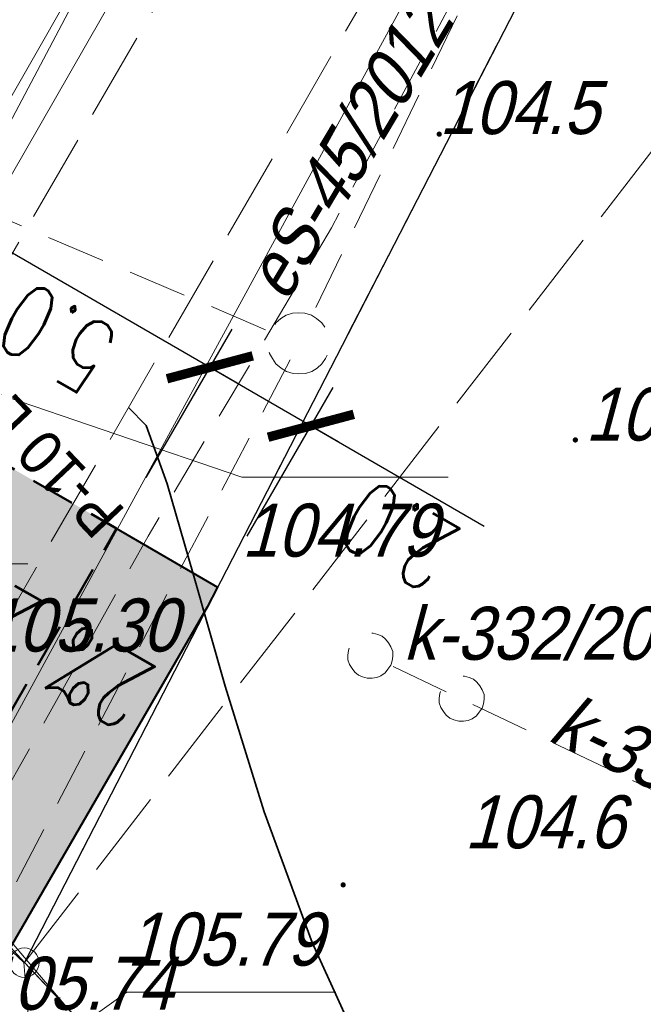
# Model space of a CAD drawing. Extents: x 6530721 to 6531385, y 5978377 to 5979143.
# Tile 45 of 146: x 6531081 to 6531091, y 5978651 to 5978668. Entities that reach past the tile are written whole.
import ezdxf

# ---------------------------------------------------------------- set-up
doc = ezdxf.new("R2010")
doc.units = 0
for name, pattern in [('AB_rokocin 2014-08-13 AC2004$0$1.0_0.5', [1.5, 1, -0.5]), ('AB_rokocin 2014-08-13 AC2004$0$1.5_0.5', [2, 1.5, -0.5]), ('AB_rokocin 2014-08-13 AC2004$0$l217_500', [2, 1.5, -0.5]), ('AB_rokocin 2014-08-13 AC2004$0$l219_500', [0]), ('DASHED2', [0.375, 0.25, -0.125])]:
    doc.linetypes.add(name, pattern=pattern)
for name, color, linetype, lineweight in [('AB-chodnik obrzeża', 30, 'Continuous', 40), ('AB-krawężnik obniżony', 34, 'DASHED2', 50), ('AB-wymiarowa', 7, 'Continuous', 30), ('AB-wyp. kostka betonowa grafitowa', 151, 'Continuous', 15), ('AB-wyp.ścieżka', 31, 'Continuous', 15), ('AB_rokocin 2014-08-13 AC2004$0$202-Punkt graniczny stabilizowany trwale', 7, 'Continuous', 18), ('AB_rokocin 2014-08-13 AC2004$0$217-Granica konturu klasyfikcyjnego', 7, 'Continuous', 18), ('AB_rokocin 2014-08-13 AC2004$0$219-Linia granicy', 7, 'Continuous', 18), ('AB_rokocin 2014-08-13 AC2004$0$622-Punkt rzędnej przewodu-SKNAZ-Atr2', 7, 'Continuous', 18), ('AB_rokocin 2014-08-13 AC2004$0$625-Punkt rzędnej przewodu-SEPOD-Atr2', 7, 'Continuous', 18), ('AB_rokocin 2014-08-13 AC2004$0$625-Punkt rzędnej przewodu-SEPOD-Atr3', 7, 'Continuous', 18), ('AB_rokocin 2014-08-13 AC2004$0$814-Warstwica pogrubiona linia', 7, 'Continuous', 18), ('AB_rokocin 2014-08-13 AC2004$0$jezdnia (powierzchnia)', 7, 'Continuous', 18), ('AB_rokocin 2014-08-13 AC2004$0$przewód elektroenergetyczny (linia)-SEPOD', 7, 'Continuous', 18), ('AB_rokocin 2014-08-13 AC2004$0$przewód elektroenergetyczny - projektowany (linia)-SE', 7, 'Continuous', 18), ('AB_rokocin 2014-08-13 AC2004$0$przewód elektroenergetyczny - projektowany (linia)-SE-Atr1', 7, 'Continuous', 18), ('AB_rokocin 2014-08-13 AC2004$0$przewód gazowy (linia)-SG', 7, 'Continuous', 18), ('AB_rokocin 2014-08-13 AC2004$0$przewód kanalizacyjny - projektowany (linia)-SK', 7, 'Continuous', 18), ('AB_rokocin 2014-08-13 AC2004$0$przewód kanalizacyjny - projektowany (linia)-SK-Atr1', 7, 'Continuous', 18), ('AB_rokocin 2014-08-13 AC2004$0$przewód wodociągowy (linia)-SW', 7, 'Continuous', 18), ('AB_rokocin 2014-08-13 AC2004$0$punkt wysokościowy naturalny', 7, 'Continuous', 18), ('AB_rokocin 2014-08-13 AC2004$0$punkt wysokościowy naturalny-Atr2', 7, 'Continuous', 18), ('AB_rokocin 2014-08-13 AC2004$0$punkt wysokościowy sztuczny-Atr2', 7, 'Continuous', 18), ('AB_rokocin 2014-08-13 AC2004$0$zasuwa (punkt)-SW-Atr2', 7, 'Continuous', 18)]:
    doc.layers.add(name, color=color, linetype=linetype, lineweight=lineweight)
for name, color, linetype in [('gaPionowe', 7, 'Continuous'), ('zzz.gaHSDlugosc', 7, 'Continuous'), ('zzz.gaHSDodTekst', 7, 'Continuous'), ('zzz.gaHSKilometraz', 7, 'Continuous'), ('zzz.gaHSNazwa', 7, 'Continuous'), ('zzz.gaHSOpis', 7, 'Continuous'), ('zzz.gaHSStan', 7, 'Continuous'), ('zzz.gaHSTrasa', 7, 'Continuous')]:
    doc.layers.add(name, color=color, linetype=linetype)
doc.styles.add('2.5mm', font='simplex.shx', dxfattribs={"width": 0.7, "height": 1.25})
doc.styles.add('AB_rokocin 2014-08-13 AC2004$0$Standard', font='txt')
doc.styles.add('GA4-HS-TEXT', font='arial.ttf', dxfattribs={"width": 0.9})
doc.styles.get("Standard").update_dxf_attribs({"font": 'simplex.shx', "width": 0.75, "height": 1.25})
doc.dimstyles.new('BINIO-25', dxfattribs={"dimscale": 0.5, "dimtxt": 1.25, "dimasz": 2.13, "dimexe": 1.5, "dimexo": 2, "dimgap": 0.5, "dimtad": 1, "dimdec": 1, "dimrnd": 0.0005, "dimzin": 4, "dimdsep": 46, "dimtxsty": '2.5mm', "dimblk": 'ARCHTICK', "dimcen": -5, "dimdle": 1.07, "dimclrd": 256, "dimclre": 256, "dimclrt": 256, "dimaunit": 2, "dimazin": 0, "dimtfac": 1, "dimtdec": 1, "dimtmove": 0, "dimatfit": 3, "dimldrblk": 'NONE', "dimfxl": 1.5, "dimtolj": 1, "dimlwd": -1, "dimlwe": -1, "dimarcsym": 0})
doc.dimstyles.new('GA4-LEADER', dxfattribs={"dimtxt": 1, "dimasz": 1, "dimexe": 1, "dimexo": 1, "dimgap": 1, "dimtad": 1, "dimtxsty": 'Standard', "dimcen": 1, "dimadec": 0, "dimazin": 0, "dimtfac": 1, "dimtmove": 0, "dimatfit": 3, "dimfxl": 1, "dimarcsym": 0})

# ---------------------------------------------------------------- blocks, each defined once
blk = doc.blocks.new('_ArchTick')
at = {"color": 0, "linetype": 'ByBlock', "const_width": 0.15}
blk.add_lwpolyline([(-0.5, -0.5), (0.5, 0.5)], dxfattribs=at)
blk = doc.blocks.new('*D143')
at = {"layer": 'AB-wymiarowa'}
for p, q in [((6531082.885, 5978660.351), (6531084.344, 5978662.872)), ((6531083.968, 5978662.223), (6531086.146, 5978660.963)), ((6531084.601, 5978659.359), (6531086.059, 5978661.881)), ((6531085.683, 5978661.231), (6531088.625, 5978659.53))]:
    blk.add_line(p, q, dxfattribs=at)
at = {"layer": 'Defpoints', "color": 0}
for p in [(6531083.968, 5978662.223), (6531082.385, 5978659.485), (6531084.1, 5978658.493)]:
    blk.add_point(p, dxfattribs=at)
at = {"layer": 'AB-wymiarowa', "xscale": 1.065, "yscale": 1.065, "zscale": 1.065}
for p, rotation in [((6531083.968, 5978662.223), 149.9625825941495), ((6531085.683, 5978661.231), 329.9625825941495)]:
    blk.add_blockref('_ArchTick', p, dxfattribs=dict(at, rotation=rotation))
at = {"layer": 'AB-wymiarowa', "insert": (6531087.177, 5978659.357), "char_height": 1.25, "attachment_point": 5, "rotation": 149.9626, "style": '2.5mm'}
blk.add_mtext('\\A1;2.0', dxfattribs=at)
blk = doc.blocks.new('_None')
blk = doc.blocks.new('*D144')
at = {"layer": 'AB-wymiarowa'}
for p, q in [((6531078.557, 5978662.853), (6531080.015, 5978665.375)), ((6531084.431, 5978661.955), (6531079.176, 5978664.994)), ((6531082.885, 5978660.351), (6531084.344, 5978662.872))]:
    blk.add_line(p, q, dxfattribs=at)
at = {"layer": 'Defpoints', "color": 0}
for p in [(6531079.64, 5978664.726), (6531078.056, 5978661.988), (6531082.385, 5978659.485)]:
    blk.add_point(p, dxfattribs=at)
at = {"layer": 'AB-wymiarowa', "xscale": 1.065, "yscale": 1.065, "zscale": 1.065}
for p, rotation in [((6531079.64, 5978664.726), 149.9625825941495), ((6531083.968, 5978662.223), 329.9625825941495)]:
    blk.add_blockref('_ArchTick', p, dxfattribs=dict(at, rotation=rotation))
at = {"layer": 'AB-wymiarowa', "insert": (6531081.366, 5978662.717), "char_height": 1.25, "attachment_point": 5, "rotation": 149.9626, "style": '2.5mm'}
blk.add_mtext('\\A1;5.0', dxfattribs=at)
blk = doc.blocks.new('z.ga4.HSL-desc')
at = {"layer": 'zzz.gaHSDlugosc', "style": 'GA4-HS-TEXT', "width": 0.9}
blk.add_attdef('LENGTH', (6.026, 0.4), '', height=1, dxfattribs=at)
at = {"layer": 'zzz.gaHSDodTekst', "style": 'GA4-HS-TEXT', "width": 0.9, "flags": 1}
blk.add_attdef('ADDTEXT', (0, -2.744), '', height=1, dxfattribs=at)
at = {"layer": 'zzz.gaHSKilometraz', "style": 'GA4-HS-TEXT', "width": 0.9, "flags": 1}
blk.add_attdef('POSITION', (0, -5.695), '', height=1, dxfattribs=at)
at = {"layer": 'zzz.gaHSNazwa', "style": 'GA4-HS-TEXT', "width": 0.9}
blk.add_attdef('NAME', (0, 0.4), '', height=1, dxfattribs=at)
at = {"layer": 'zzz.gaHSStan', "style": 'GA4-HS-TEXT', "width": 0.9}
blk.add_attdef('STATE', (0, -1.356), '', height=1, dxfattribs=at)
at = {"layer": 'zzz.gaHSTrasa', "style": 'GA4-HS-TEXT', "width": 0.9, "flags": 1}
blk.add_attdef('ROUTE', (0, -4.27), '', height=1, dxfattribs=at)
blk = doc.blocks.new('AB_rokocin 2014-08-13 AC2004$0$PW01')
at = {"linetype": 'Continuous', "lineweight": 13}
h = blk.add_hatch(color=0, dxfattribs=at)
edge = h.paths.add_edge_path()
edge.add_arc((0, 0), 0.045, 0, 360)
blk = doc.blocks.new('AB_rokocin 2014-08-13 AC2004$0$202')
at = {"color": 0, "linetype": 'Continuous', "lineweight": 0}
blk.add_circle((0, 0), 0.25, dxfattribs=at)
blk = doc.blocks.new('AB_rokocin 2014-08-13 AC2004')
at = {"layer": 'AB_rokocin 2014-08-13 AC2004$0$217-Granica konturu klasyfikcyjnego', "color": 3, "linetype": 'AB_rokocin 2014-08-13 AC2004$0$l217_500', "lineweight": 18, "flags": 128}
for points in [[(6531080.82, 5978652.12), (6531092.58, 5978674.97)], [(6531080.82, 5978652.12), (6531092.58, 5978674.97)], [(6531080.82, 5978652.12), (6531096.78, 5978672.76)], [(6531071.93, 5978661.84), (6531080.82, 5978652.12)], [(6531071.93, 5978661.84), (6531080.82, 5978652.12)], [(6531080.82, 5978652.12), (6531104.33, 5978627.25)], [(6531080.82, 5978652.12), (6531104.33, 5978627.25)]]:
    blk.add_lwpolyline(points, dxfattribs=at)
at = {"layer": 'AB_rokocin 2014-08-13 AC2004$0$219-Linia granicy', "color": 92, "linetype": 'AB_rokocin 2014-08-13 AC2004$0$l219_500', "lineweight": 30, "flags": 128}
for points in [[(6531092.58, 5978674.97), (6531080.82, 5978652.12)], [(6531092.58, 5978674.97), (6531080.82, 5978652.12)], [(6531080.82, 5978652.12), (6531071.93, 5978661.84)], [(6531080.82, 5978652.12), (6531071.93, 5978661.84)], [(6531104.33, 5978627.25), (6531080.82, 5978652.12)], [(6531104.33, 5978627.25), (6531080.82, 5978652.12)]]:
    blk.add_lwpolyline(points, dxfattribs=at)
at = {"layer": 'AB_rokocin 2014-08-13 AC2004$0$622-Punkt rzędnej przewodu-SKNAZ-Atr2', "color": 7, "linetype": 'ByBlock', "flags": 128}
blk.add_lwpolyline([(6531080.98, 5978650.49), (6531082.56, 5978651.62), (6531086.108, 5978651.62)], dxfattribs=at)
at = {"layer": 'AB_rokocin 2014-08-13 AC2004$0$625-Punkt rzędnej przewodu-SEPOD-Atr2', "color": 1, "linetype": 'ByBlock', "flags": 128}
blk.add_lwpolyline([(6531078.14, 5978662.53), (6531084.51, 5978660.36), (6531088.014, 5978660.36)], dxfattribs=at)
at = {"layer": 'AB_rokocin 2014-08-13 AC2004$0$814-Warstwica pogrubiona linia', "color": 32, "linetype": 'Continuous', "lineweight": 35, "flags": 128}
blk.add_lwpolyline([(6531082.59, 5978661.54), (6531082.887, 5978661.234), (6531083.245, 5978660.243), (6531083.684, 5978658.719), (6531084.225, 5978656.813), (6531084.891, 5978654.677), (6531085.702, 5978652.464), (6531086.679, 5978650.324), (6531087.844, 5978648.411), (6531089.217, 5978646.876), (6531090.82, 5978645.87), (6531091.649, 5978645.546)], dxfattribs=at)
at = {"layer": 'AB_rokocin 2014-08-13 AC2004$0$jezdnia (powierzchnia)', "color": 252, "linetype": 'AB_rokocin 2014-08-13 AC2004$0$1.5_0.5', "lineweight": 18, "flags": 128}
for points in [[(6531085.74, 5978673), (6531075.89, 5978656.01)], [(6531088.02, 5978670.96), (6531077.98, 5978653.55)]]:
    blk.add_lwpolyline(points, dxfattribs=at)
at = {"layer": 'AB_rokocin 2014-08-13 AC2004$0$przewód elektroenergetyczny (linia)-SEPOD', "color": 1, "linetype": 'Continuous', "lineweight": 18, "flags": 128}
for points in [[(6531016.57, 5978774.92), (6530999.78, 5978752.35), (6531009.61, 5978738.01), (6531012.53, 5978734.1), (6531018.44, 5978725.66), (6531033.46, 5978703.79), (6531047.58, 5978687.83), (6531071.83, 5978661.18), (6531077.69, 5978661.73), (6531081.66, 5978668.68), (6531091.97, 5978688.52), (6531101.98, 5978708.16), (6531112.22, 5978727.55), (6531122.08, 5978747.33), (6531132, 5978765.74), (6531132.11, 5978766.31), (6531132.42, 5978767.25), (6531132.14, 5978777.68), (6531136.89, 5978786.86), (6531137.71, 5978789.05)], [(6531137.71, 5978789.05), (6531137.65, 5978788.58), (6531140.19, 5978787.25), (6531147.51, 5978782.89), (6531124.17, 5978737.93), (6531098.63, 5978689.29), (6531077.41, 5978650.33), (6531069.84, 5978641.41), (6531065.42, 5978647.56), (6531065.19, 5978647.34), (6531064.97, 5978647.18)]]:
    blk.add_lwpolyline(points, dxfattribs=at)
at = {"layer": 'AB_rokocin 2014-08-13 AC2004$0$przewód elektroenergetyczny - projektowany (linia)-SE', "color": 1, "linetype": 'AB_rokocin 2014-08-13 AC2004$0$1.0_0.5', "lineweight": 18, "flags": 128}
blk.add_lwpolyline([(6530826.972, 5978708.68), (6530827.24, 5978709.09), (6530834.58, 5978722.01), (6530844.3, 5978737.61), (6530851.06, 5978748.63), (6530857.75, 5978759.14), (6530864.58, 5978771.22), (6530872.94, 5978786.68), (6530885.26, 5978812.96), (6530898.25, 5978841.23), (6530902.68, 5978856.6), (6530904.26, 5978865.5), (6530895.64, 5978867.12), (6530896.81, 5978878.73), (6530897.37, 5978886.45), (6530914.59, 5978888.09), (6530916.6, 5978883.13), (6530918.66, 5978878.97), (6530922.67, 5978870.07), (6530922.8, 5978868.04), (6530926.81, 5978860.82), (6530928.6, 5978857.83), (6530930.08, 5978855.53), (6530931.41, 5978853.22), (6530934.81, 5978847.74), (6530938.18, 5978842.74), (6530940.61, 5978838.92), (6530943.7, 5978834.57), (6530946.08, 5978831.07), (6530948, 5978828.22), (6530952.41, 5978821.5), (6530956.94, 5978815.04), (6530960.54, 5978809.91), (6530964.29, 5978804.42), (6530967.77, 5978799.56), (6530971.05, 5978794.9), (6530973.84, 5978790.63), (6530976.58, 5978786.57), (6530980.58, 5978780.71), (6530982.7, 5978777.62), (6530985.22, 5978773.81), (6530988.34, 5978769.04), (6530989.92, 5978766.7), (6530990.46, 5978765.93), (6530990.37, 5978765.15), (6530991.83, 5978763.13), (6530996.06, 5978757.13), (6530999.57, 5978752.09), (6531000.82, 5978750.32), (6531001.94, 5978748.65), (6531002.55, 5978747.77), (6531005.3, 5978743.83), (6531008.21, 5978739.6), (6531012.63, 5978733.34), (6531017.03, 5978727.14), (6531023.63, 5978717.51), (6531029.4, 5978709.03), (6531033.24, 5978703.44), (6531036.36, 5978699.89), (6531039.9, 5978695.78), (6531042.87, 5978692.37), (6531049.22, 5978685.3), (6531061.9, 5978670.96), (6531061.63, 5978668.76), (6531063.68, 5978666.4), (6531066.09, 5978666.33), (6531071.01, 5978660.91), (6531074.47, 5978660.91), (6531079.98, 5978654.09), (6531082.92, 5978659.36), (6531086.03, 5978664.59), (6531092.01, 5978675.8), (6531094.55, 5978679.72)], dxfattribs=at)
at = {"layer": 'AB_rokocin 2014-08-13 AC2004$0$przewód gazowy (linia)-SG', "color": 40, "linetype": 'Continuous', "lineweight": 18, "flags": 128}
for points in [[(6531074.82, 5978660.4), (6531075.21, 5978660.61), (6531077.82, 5978660.65), (6531078.57, 5978661.95), (6531080.06, 5978664.55), (6531084.96, 5978673.09), (6531118.29, 5978736.7), (6531119.69, 5978739.35), (6531126.64, 5978752.64), (6531128.03, 5978755.3), (6531132.67, 5978764.15)], [(6531001.96, 5978749.82), (6531005.67, 5978744.55), (6531017.08, 5978728.64), (6531033.01, 5978704.89), (6531037.22, 5978700.26), (6531037.37, 5978697.73), (6531043.31, 5978690.7), (6531049.47, 5978683.23), (6531056.15, 5978675.72), (6531060.93, 5978670.72), (6531060.33, 5978668.65), (6531063.2, 5978665.69), (6531065.19, 5978665.81), (6531070.76, 5978659.91), (6531072.95, 5978658.8), (6531074.6, 5978657.97), (6531080.81, 5978652.12), (6531080.91, 5978650.97), (6531084.5, 5978646.86), (6531093.79, 5978637.27), (6531095.38, 5978634.13)]]:
    blk.add_lwpolyline(points, dxfattribs=at)
at = {"layer": 'AB_rokocin 2014-08-13 AC2004$0$przewód kanalizacyjny - projektowany (linia)-SK', "color": 32, "linetype": 'AB_rokocin 2014-08-13 AC2004$0$1.0_0.5', "lineweight": 18, "flags": 128}
for points in [[(6531106.47, 5978705.99), (6531085.6, 5978662.89)], [(6531074.33, 5978667.36), (6531085.2, 5978662.74)], [(6531085.33, 5978662.35), (6531079.12, 5978650.51)], [(6531103.81, 5978659.64), (6531096.44, 5978652.69), (6531088.24, 5978656.59), (6531086.69, 5978657.33)]]:
    blk.add_lwpolyline(points, dxfattribs=at)
for points in [[(6531085.79, 5978662.21), (6531085.7, 5978662.15), (6531085.59, 5978662.12), (6531085.48, 5978662.11), (6531085.38, 5978662.12), (6531085.27, 5978662.15), (6531085.18, 5978662.21), (6531085.09, 5978662.28), (6531085.03, 5978662.37), (6531084.98, 5978662.46), (6531084.96, 5978662.57), (6531084.96, 5978662.68), (6531084.98, 5978662.79), (6531085.03, 5978662.89), (6531085.09, 5978662.98), (6531085.17, 5978663.05), (6531085.26, 5978663.11), (6531085.37, 5978663.14), (6531085.48, 5978663.15), (6531085.58, 5978663.14), (6531085.69, 5978663.11), (6531085.78, 5978663.05), (6531085.87, 5978662.98), (6531085.93, 5978662.89), (6531085.98, 5978662.8), (6531086, 5978662.69), (6531086, 5978662.58), (6531085.98, 5978662.47), (6531085.93, 5978662.37), (6531085.87, 5978662.28)], [(6531086.94, 5978657.04), (6531086.87, 5978656.99), (6531086.8, 5978656.96), (6531086.72, 5978656.95), (6531086.64, 5978656.95), (6531086.56, 5978656.97), (6531086.49, 5978657), (6531086.43, 5978657.05), (6531086.38, 5978657.11), (6531086.34, 5978657.18), (6531086.31, 5978657.26), (6531086.31, 5978657.34), (6531086.32, 5978657.42), (6531086.34, 5978657.49), (6531086.39, 5978657.56), (6531086.44, 5978657.62), (6531086.51, 5978657.67), (6531086.58, 5978657.7), (6531086.66, 5978657.71), (6531086.74, 5978657.71), (6531086.82, 5978657.69), (6531086.89, 5978657.66), (6531086.95, 5978657.61), (6531087, 5978657.55), (6531087.04, 5978657.48), (6531087.07, 5978657.4), (6531087.07, 5978657.32), (6531087.06, 5978657.24), (6531087.04, 5978657.17), (6531086.99, 5978657.1)], [(6531088.49, 5978656.31), (6531088.42, 5978656.26), (6531088.35, 5978656.23), (6531088.27, 5978656.22), (6531088.19, 5978656.22), (6531088.11, 5978656.24), (6531088.04, 5978656.27), (6531087.98, 5978656.32), (6531087.93, 5978656.38), (6531087.89, 5978656.45), (6531087.86, 5978656.53), (6531087.86, 5978656.61), (6531087.87, 5978656.69), (6531087.89, 5978656.76), (6531087.94, 5978656.83), (6531087.99, 5978656.89), (6531088.06, 5978656.94), (6531088.13, 5978656.97), (6531088.21, 5978656.98), (6531088.29, 5978656.98), (6531088.37, 5978656.96), (6531088.44, 5978656.93), (6531088.5, 5978656.88), (6531088.55, 5978656.82), (6531088.59, 5978656.75), (6531088.62, 5978656.67), (6531088.62, 5978656.59), (6531088.61, 5978656.51), (6531088.59, 5978656.44), (6531088.54, 5978656.37)]]:
    blk.add_lwpolyline(points, close=True, dxfattribs=at)
at = {"layer": 'AB_rokocin 2014-08-13 AC2004$0$przewód wodociągowy (linia)-SW', "color": 5, "linetype": 'Continuous', "lineweight": 18, "flags": 128}
for points in [[(6531076.03, 5978657.73), (6531076.43, 5978658.54), (6531131.6, 5978762.92), (6531133.5, 5978766.97), (6531133.61, 5978768.47), (6531133.34, 5978768.58)], [(6531070.33, 5978664.78), (6531075.11, 5978658.78), (6531080.05, 5978653.11), (6531087.32, 5978644.58), (6531094.25, 5978636.82), (6531098.23, 5978632.34), (6531104.19, 5978626.58), (6531130.74, 5978604), (6531165.56, 5978572.57), (6531176.54, 5978563.42), (6531186.27, 5978555.54), (6531193.99, 5978548.79), (6531206.74, 5978538.28), (6531219.82, 5978527.26), (6531231.72, 5978517.56), (6531241.8, 5978509.52), (6531255.66, 5978497.98), (6531263.81, 5978491.33), (6531278.51, 5978479.76), (6531291.08, 5978469.25), (6531300.85, 5978461.5), (6531306.835, 5978456.635)]]:
    blk.add_lwpolyline(points, dxfattribs=at)
at = {"layer": 'AB_rokocin 2014-08-13 AC2004$0$zasuwa (punkt)-SW-Atr2', "color": 5, "linetype": 'ByBlock', "flags": 128}
blk.add_lwpolyline([(6531076.43, 5978658.54), (6531077.17, 5978658.89), (6531080.878, 5978658.89)], dxfattribs=at)
at = {"layer": 'AB_rokocin 2014-08-13 AC2004$0$202-Punkt graniczny stabilizowany trwale', "color": 7, "linetype": 'Continuous', "lineweight": 18}
blk.add_blockref('AB_rokocin 2014-08-13 AC2004$0$202', (6531080.82, 5978652.12), dxfattribs=at)
at = {"layer": 'AB_rokocin 2014-08-13 AC2004$0$punkt wysokościowy naturalny', "color": 7, "linetype": 'Continuous', "lineweight": 13}
for p in [(6531087.86, 5978666.18), (6531090.17, 5978660.99), (6531086.23, 5978653.44)]:
    blk.add_blockref('AB_rokocin 2014-08-13 AC2004$0$PW01', p, dxfattribs=at)
at = {"layer": 'AB_rokocin 2014-08-13 AC2004$0$622-Punkt rzędnej przewodu-SKNAZ-Atr2', "color": 7, "linetype": 'ByBlock', "lineweight": 20, "style": 'AB_rokocin 2014-08-13 AC2004$0$Standard', "oblique": 15, "width": 0.9}
blk.add_text('105.79', height=0.9, dxfattribs=at).set_placement((6531082.56, 5978652.07))
at = {"layer": 'AB_rokocin 2014-08-13 AC2004$0$625-Punkt rzędnej przewodu-SEPOD-Atr3', "color": 1, "linetype": 'ByBlock', "lineweight": 20, "style": 'AB_rokocin 2014-08-13 AC2004$0$Standard', "oblique": 15, "width": 0.9}
blk.add_text('104.79', height=0.9, dxfattribs=at).set_placement((6531084.51, 5978659.01))
at = {"layer": 'AB_rokocin 2014-08-13 AC2004$0$przewód elektroenergetyczny - projektowany (linia)-SE-Atr1', "color": 1, "linetype": 'ByBlock', "lineweight": 20, "style": 'AB_rokocin 2014-08-13 AC2004$0$Standard', "oblique": 15, "width": 0.9}
blk.add_text('eS-45/2012', height=0.9, rotation=59.211, dxfattribs=at).set_placement((6531085.26, 5978663.29))
at = {"layer": 'AB_rokocin 2014-08-13 AC2004$0$przewód kanalizacyjny - projektowany (linia)-SK-Atr1', "color": 34, "linetype": 'ByBlock', "lineweight": 20, "style": 'AB_rokocin 2014-08-13 AC2004$0$Standard', "oblique": 15, "width": 0.9}
blk.add_text('k-332/2013', height=0.9, dxfattribs=at).set_placement((6531087.25, 5978657.26))
blk.add_text('k-332/2013', height=0.9, rotation=334.564, dxfattribs=at).set_placement((6531089.678, 5978655.906))
at = {"layer": 'AB_rokocin 2014-08-13 AC2004$0$punkt wysokościowy naturalny-Atr2', "color": 252, "linetype": 'ByBlock', "lineweight": 20, "style": 'AB_rokocin 2014-08-13 AC2004$0$Standard', "oblique": 15, "width": 0.9}
for s, p in [('104.5', (6531087.86, 5978666.18)), ('104.7', (6531090.34, 5978660.98)), ('104.6', (6531088.29, 5978654.06))]:
    blk.add_text(s, height=0.9, dxfattribs=at).set_placement(p)
at = {"layer": 'AB_rokocin 2014-08-13 AC2004$0$punkt wysokościowy sztuczny-Atr2', "color": 252, "linetype": 'ByBlock', "lineweight": 20, "style": 'AB_rokocin 2014-08-13 AC2004$0$Standard', "oblique": 15, "width": 0.9}
for s, p in [('105.30', (6531080.11, 5978657.4)), ('105.74', (6531080.03, 5978651.32))]:
    blk.add_text(s, height=0.9, dxfattribs=at).set_placement(p)

msp = doc.modelspace()

# ---------------------------------------------------------------- hatches: boundary and pattern name
at = {"layer": 'AB-wyp. kostka betonowa grafitowa'}
msp.add_hatch(color=256, dxfattribs=at).paths.add_polyline_path([(6531079.164, 5978645.021), (6531078.148, 5978646.041, -0.008278), (6531066.737, 5978657.909, 0.504229), (6531076.324, 5978658.992), (6531078.056, 5978661.988), (6531082.385, 5978659.485), (6531078.212, 5978652.268, 0.339682)])
at = {"layer": 'AB-wyp.ścieżka'}
h = msp.add_hatch(color=256, dxfattribs=at)
edge = h.paths.add_edge_path()
edge.add_line((6531083.924, 5978658.152), (6531084.1, 5978658.493))
edge.add_line((6531084.1, 5978658.493), (6531082.385, 5978659.485))
edge.add_line((6531082.385, 5978659.485), (6531078.212, 5978652.268))
edge.add_arc((6531083.406, 5978649.265), 6, 149.9626, 224.8254)
edge.add_line((6531079.151, 5978645.035), (6531098.896, 5978625.166))
edge.add_line((6531098.896, 5978625.166), (6531100.471, 5978626.74))
edge.add_line((6531100.471, 5978626.74), (6531081.189, 5978646.177))
edge.add_arc((6531084.785, 5978649.651), 5, 149.9626, 224.0107, ccw=False)
edge.add_line((6531080.456, 5978652.154), (6531083.924, 5978658.152))

# ---------------------------------------------------------------- next in the draw order: block references
at = {"layer": 'AB-wymiarowa'}
msp.add_blockref('AB_rokocin 2014-08-13 AC2004', (0, 0), dxfattribs=at)

# ---------------------------------------------------------------- next in the draw order: linework, layer by layer
at = {"layer": 'AB-chodnik obrzeża'}
msp.add_line((6531082.385, 5978659.485), (6531084.1, 5978658.493), dxfattribs=at)
at = {"layer": 'AB-chodnik obrzeża', "flags": 128}
msp.add_lwpolyline([(6531084.1, 5978658.493), (6531083.924, 5978658.152), (6531080.456, 5978652.154, 0.334829), (6531081.189, 5978646.177), (6531082.497, 5978644.823), (6531100.471, 5978626.74)], format="xyb", dxfattribs=at)
at = {"layer": 'AB-krawężnik obniżony', "ltscale": 3}
msp.add_line((6531078.056, 5978661.988), (6531082.385, 5978659.485), dxfattribs=at)
at = {"layer": 'AB-krawężnik obniżony', "ltscale": 3, "flags": 128}
msp.add_lwpolyline([(6531079.151, 5978645.035, -0.338782), (6531078.212, 5978652.268), (6531082.385, 5978659.485)], format="xyb", dxfattribs=at)

# ---------------------------------------------------------------- next in the draw order: block references
at = {"layer": 'zzz.gaHSOpis'}
ref = msp.add_blockref('z.ga4.HSL-desc', (6531077.577, 5978654.439), dxfattribs=dict(at, xscale=0.75, yscale=0.75, zscale=0.75, rotation=133.4981358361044))
ref.add_attrib('NAME', 'P-10 L=5.4', (6531082.559, 5978659.784), dxfattribs={"layer": 'zzz.gaHSNazwa', "height": 0.75, "rotation": 133.4981, "style": 'GA4-HS-TEXT', "width": 0.9})

# ---------------------------------------------------------------- next in the draw order: texts
at = {"layer": 'AB-wymiarowa', "char_height": 1.25, "attachment_point": 1, "rotation": 149.9626, "style": '2.5mm'}
for insert in [(6531080.586, 5978657.114), (6531082.503, 5978656.006)]:
    msp.add_mtext_dynamic_manual_height_columns('2%', width=4.23232, gutter_width=6.25, heights=[0], dxfattribs=dict(at, insert=insert))

# ---------------------------------------------------------------- next in the draw order: dimensions: what is measured, and where the dimension line sits
at = {"layer": 'AB-wymiarowa'}
dim = msp.add_linear_dim(base=(6531079.64, 5978664.726), p1=(6531082.385, 5978659.485), p2=(6531078.056, 5978661.988), angle=329.9626, dimstyle='BINIO-25', override={"dimtmove": 1}, dxfattribs=at)
dim.commit()
dim.dimension.update_dxf_attribs({"geometry": '*D144', "text_midpoint": (6531081.366, 5978662.717)})
dim = msp.add_linear_dim(base=(6531083.968, 5978662.223), p1=(6531084.1, 5978658.493), p2=(6531082.385, 5978659.485), angle=149.9626, dimstyle='BINIO-25', dxfattribs=at)
dim.commit()
dim.dimension.update_dxf_attribs({"geometry": '*D143', "text_midpoint": (6531087.615, 5978660.114), "dimtype": 161})

# ---------------------------------------------------------------- next in the draw order: leaders
at = {"layer": 'gaPionowe'}
msp.add_leader([(6531081.051, 5978647.172), (6531100.478, 5978647.308), (6531106.413, 5978653.005)], dimstyle='GA4-LEADER', override={"dimasz": 0.3}, dxfattribs=at)

doc.saveas('drawing.dxf')
